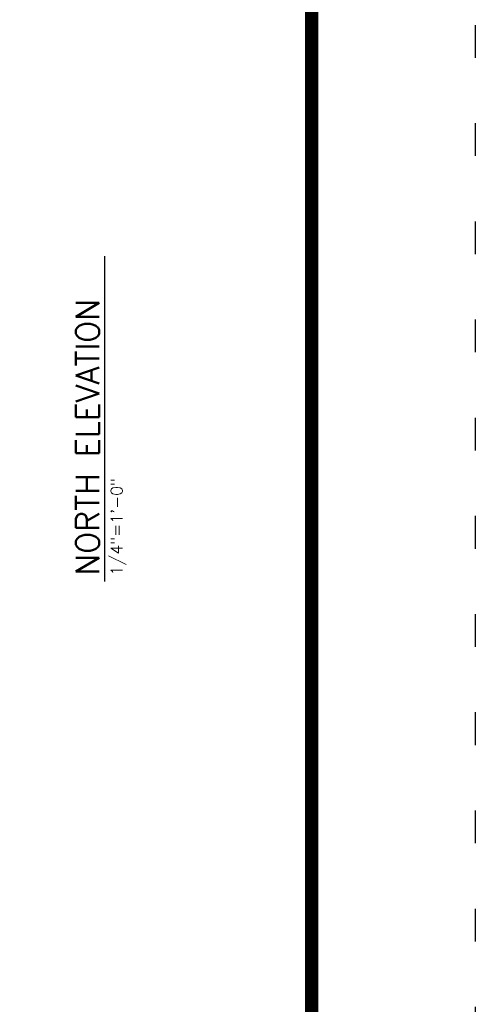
# Model space of a CAD drawing. Header units: feet. Extents: x 56.7 to 65.2, y 40.1 to 51.1.
# Tile 166 of 168: x 63.8 to 65.2, y 42.7 to 45.7. Entities that reach past the tile are written whole.
import ezdxf

# ---------------------------------------------------------------- set-up
doc = ezdxf.new("R2010")
doc.units = ezdxf.units.FT
doc.header["$LTSCALE"] = 16
doc.header["$MEASUREMENT"] = 0
doc.linetypes.add('DOT2', pattern=[0.125, 0, -0.125])
doc.layers.get('DEFPOINTS').update_dxf_attribs({"linetype": 'CONTINUOUS'})
doc.layers.add('BORDER', color=7, linetype='CONTINUOUS')
doc.layers.add('NOTES', color=4, linetype='CONTINUOUS')
doc.styles.add('ROMANS', font='ROMANS.shx', dxfattribs={"height": 1.5})

msp = doc.modelspace()

# ---------------------------------------------------------------- linework, layer by layer
at = {"layer": 'BORDER', "const_width": 0.04}
msp.add_lwpolyline([(57.1833, 40.6186), (57.1833, 50.6186), (64.6833, 50.6186), (64.6833, 40.6186)], close=True, dxfattribs=at)
at = {"layer": 'DEFPOINTS', "color": 7, "linetype": 'DOT2', "ltscale": 0.1}
msp.add_lwpolyline([(56.6833, 40.1186), (56.6833, 51.1186), (65.1833, 51.1186), (65.1833, 40.1186)], close=True, dxfattribs=at)
at = {"layer": 'NOTES', "color": 9}
msp.add_lwpolyline([(64.0518, 44.0186), (64.0518, 45.0122)], dxfattribs=at)

# ---------------------------------------------------------------- texts
at = {"layer": 'NOTES', "color": 6, "style": 'ROMANS'}
msp.add_text('NORTH ELEVATION', height=0.070973, rotation=90, dxfattribs=at).set_placement((64.034, 44.0363))
at = {"layer": 'NOTES', "style": 'ROMANS'}
msp.add_text('1/4"=1\'-0"', height=0.03549, rotation=90, dxfattribs=at).set_placement((64.105, 44.0363))

doc.saveas('drawing.dxf')
